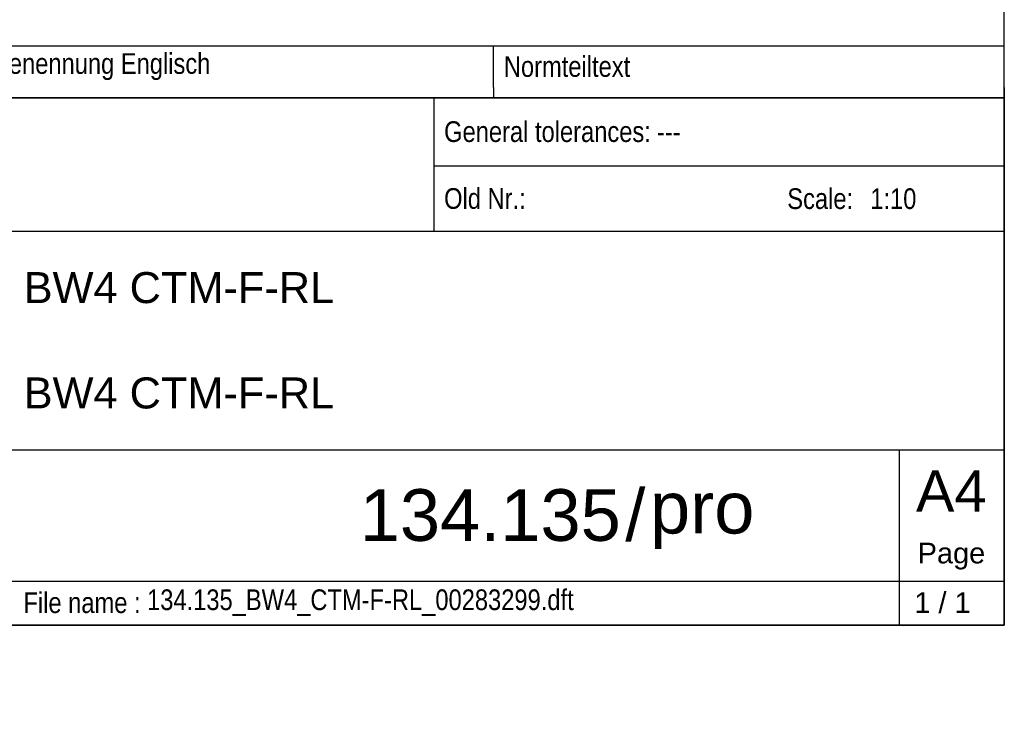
# Model space of a CAD drawing. Header units: millimetres. Extents: x 0 to 287, y 0 to 200.
# Tile 18 of 45: x 192 to 287, y 0 to 69. Entities that reach past the tile are written whole.
import ezdxf
from ezdxf import colors
from ezdxf.entities.mleader import LeaderData, LeaderLine
from ezdxf.math import Vec2, Vec3

# ---------------------------------------------------------------- set-up
doc = ezdxf.new("R2010")
doc.units = ezdxf.units.MM
for name, color, linetype in [('Cartouche', 7, 'Continuous'), ('Défaut', 7, 'Continuous'), ('Format', 7, 'Continuous'), ('Marges', 7, 'Continuous')]:
    doc.layers.add(name, color=color, linetype=linetype)

# ---------------------------------------------------------------- blocks, each defined once
blk = doc.blocks.new('_Dot')
at = {"color": 0, "linetype": 'ByBlock', "lineweight": -2}
blk.add_line((-0.5, 0), (-1, 0), dxfattribs=at)
at = {"color": 0, "linetype": 'ByBlock', "const_width": 0.5}
blk.add_lwpolyline([(-0.25, 0, 1), (0.25, 0, 1)], format="xyb", close=True, dxfattribs=at)

msp = doc.modelspace()

# ---------------------------------------------------------------- linework, layer by layer
at = {"layer": 'Cartouche', "color": 7, "linetype": 'Continuous'}
for p, q in [((287.0057, 60.9923), (97.0057, 60.9923)), ((231.8277, 60.9922), (231.8277, 48.07)), ((231.8277, 54.4022), (287.0056, 54.4022)), ((153.4656, 48.07), (287.0056, 48.07)), ((150.4656, 26.92), (287.0056, 26.92)), ((276.8457, 26.92), (276.8455, 10)), ((174.3656, 14.23), (287.0056, 14.23))]:
    msp.add_line(p, q, dxfattribs=at)
at = {"layer": 'Défaut', "color": 7, "linetype": 'Continuous'}
for p, q in [((97.0056, 65.9923), (287.0056, 65.9923)), ((237.6056, 61.9923), (237.6056, 65.9923)), ((287.0056, 61.9923), (287.0056, 65.9923)), ((237.6056, 61.9923), (237.6056, 60.9923)), ((287.0056, 61.9923), (287.0056, 60.9923)), ((97.0056, 60.9923), (287.0056, 60.9923)), ((97.0056, 60.9923), (287.0056, 60.9923)), ((287.0056, 60.9922), (287.0056, 9.9915)), ((97.0056, 9.9915), (287.0056, 9.9915))]:
    msp.add_line(p, q, dxfattribs=at)
at = {"layer": 'Marges', "color": 7, "linetype": 'Continuous'}
for p, q in [((287, 10), (287, 200)), ((10, 10), (287, 10))]:
    msp.add_line(p, q, dxfattribs=at)

# ---------------------------------------------------------------- texts
at = {"layer": 'Cartouche', "char_height": 2}
for s, insert, width, attachment_point in [('{\\fArial Narrow|b0||i0||c0|p34;\\C7;\\H2.;\\W1.;General tolerances:}', (232.8277, 57.6935), 29.58847, 4), ('{\\fArial Narrow|b0||i0||c0|p34;\\C7;\\H2.;\\W1.;---}', (253.4082, 57.6969), 32.774717, 4), ('{\\fArial Narrow|b0||i0||c0|p34;\\C7;\\H2.;\\W1.;Old Nr.:}', (232.8277, 51.2269), 13.043037, 4), ('{\\fArial Narrow|b0||i0||c0|p34;\\C7;\\H2.;\\W1.;Scale:}', (266.0177, 51.2128), 9.626832, 4), ('{\\fArial|b0||i0||c0|p34;\\C7;\\H2.;\\W1.;Page}', (281.8945, 16.6481), 9.662494, 5), ('{\\fArial Narrow|b0||i0||c0|p34;\\C7;\\H2.;\\W1.;134.135_BW4_CTM-F-RL_00283299.dft}', (204.1007, 12.1448), 71.671298, 4), ('{\\fArial Narrow|b0||i0||c0|p34;\\C7;\\H2.;\\W1.;File name :}', (192.1425, 12.1368), 19.97745, 4)]:
    msp.add_mtext(s, dxfattribs=dict(at, insert=insert, width=width, attachment_point=attachment_point))
at = {"layer": 'Défaut'}
for s, insert, char_height, width, attachment_point in [('{\\fArial Narrow|b0||i0||c0|p34;\\C7;\\H2.;\\W1.;Benennung Englisch}', (189.2056, 63.9923), 2, 47.4, 4), ('{\\fArial Narrow|b0||i0||c0|p34;\\C7;\\H2.;\\W1.;Normteiltext}', (238.6056, 63.9923), 2, 47.4, 4), ('{\\fArial Narrow|b0||i0||c0|p34;\\C7;\\H2.;\\W1.;1:10}', (274.0424, 51.208), 2, 11.732802, 4), ('{\\fArial|b0||i0||c0|p34;\\C7;\\H3.;\\W1.;BW4 CTM-F-RL}', (192.1684, 42.6027), 3, 93.809481, 4), ('{\\fArial|b0||i0||c0|p34;\\C7;\\H3.;\\W1.;BW4 CTM-F-RL}', (192.1684, 32.4144), 3, 93.809481, 4), ('{\\fArial|b0||i0||c0|p34;\\C7;\\H5.;\\W1.;134.135}', (249.9159, 20.5922), 5, 57.728847, 6), ('{\\fArial|b0||i0||c0|p34;\\C7;\\H5.;\\W1.;/}', (251.3214, 20.5914), 5, 2.696999, 5), ('{\\fArial|b0||i0||c0|p34;\\C7;\\H5.;\\W1.;pro}', (252.742, 20.5871), 5, 21.11407, 4)]:
    msp.add_mtext(s, dxfattribs=dict(at, insert=insert, char_height=char_height, width=width, attachment_point=attachment_point))
at = {"layer": 'Format', "insert": (281.8756, 22.938), "char_height": 4, "width": 9.790145, "attachment_point": 5}
msp.add_mtext('{\\fArial|b0||i0||c0|p34;\\C7;\\H4.;\\W1.;A4}', dxfattribs=at)

# ---------------------------------------------------------------- leaders
at = {"layer": 'Cartouche', "color": 7, "linetype": 'Continuous'}
ml = msp.add_multileader_mtext('Standard', dxfattribs=at)
ml.set_content('{\\pxsm0.9;\\fArial|b0||i0||c0|p34;\\W1.;1 / 1\\P}', color=256)
ml.set_leader_properties()
ml.set_arrow_properties(name='DOT')
ml.build(insert=Vec2(0, 0))
ml.multileader.update_dxf_attribs({"leader_type": 0, "dogleg_length": 0, "arrow_head_size": 2})
ctx = ml.context
ctx.base_point, ctx.char_height, ctx.arrow_head_size, ctx.landing_gap_size = Vec3(276.7181, 12.1471), 2, 2, 0.7
ctx.text_align_type = 1
notes = []
notes.append((ctx, [(0, (0, 0, 0), (0, 0), (1, 0), 1, [])]))
ctx.mtext.insert, ctx.mtext.alignment = Vec3(281.0261, 13.1641), 2
for ctx, leaders in notes:
    for number, flags, end, landing, length, lines in leaders:
        leader = LeaderData()
        leader.index, (leader.has_last_leader_line, leader.has_dogleg_vector, leader.attachment_direction) = number, flags
        leader.last_leader_point, leader.dogleg_vector, leader.dogleg_length = Vec3(end), Vec3(landing), length
        for number, points, colour, breaks in lines:
            line = LeaderLine()
            line.index, line.vertices, line.color, line.breaks = number, Vec3.list(points), colors.encode_raw_color(colour), breaks
            leader.lines.append(line)
        ctx.leaders.append(leader)

doc.saveas('drawing.dxf')
